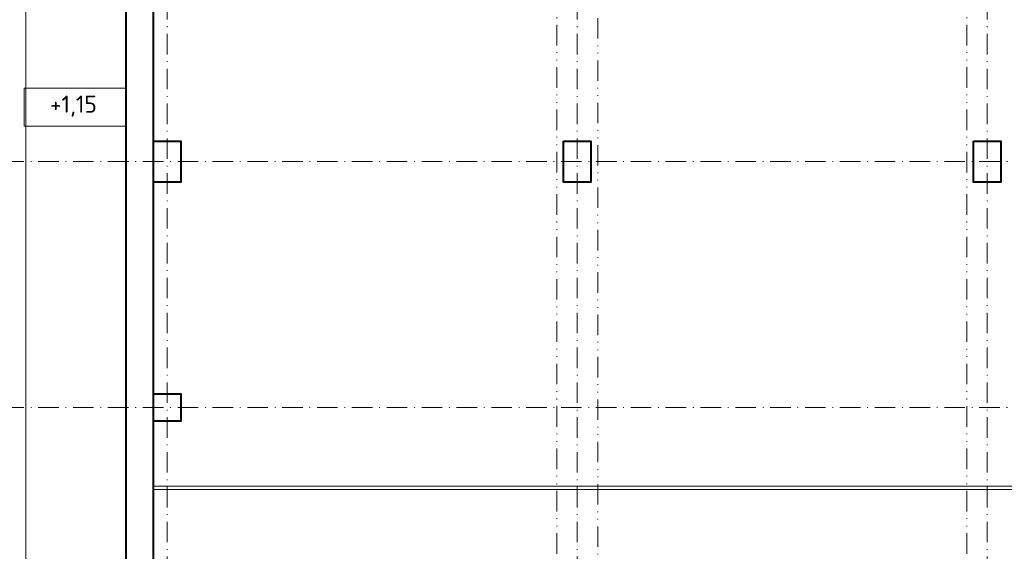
# Model space of a CAD drawing. Header units: metres. Extents: x -115250 to 1551995, y -140807 to 374743.
# Tile 50 of 205: x 40489 to 54897, y 60256 to 68035. Entities that reach past the tile are written whole.
import ezdxf

# ---------------------------------------------------------------- set-up
doc = ezdxf.new("R2010")
doc.units = ezdxf.units.M
doc.header["$LTSCALE"] = 100
doc.header["$PDMODE"] = 3
doc.header["$PDSIZE"] = 150
doc.linetypes.add('0102aČERCHOVANÁ', pattern=[5.1, 3, -1, 0.1, -1])
doc.linetypes.add('0103aDVOJČERCHOVANÁ', pattern=[6.2, 3, -1, 0.1, -1, 0.1, -1])
doc.layers.get('Defpoints').update_dxf_attribs({"lineweight": 9})
for name, color, linetype, lineweight in [('010-kota', 3, 'Continuous', 9), ('910-osa', 8, '0102aČERCHOVANÁ', 9), ('910-tenka', 4, 'Continuous', 15), ('910-tenka nad', 4, '0103aDVOJČERCHOVANÁ', 15), ('910-tlusta', 6, 'Continuous', 40)]:
    doc.layers.add(name, color=color, linetype=linetype, lineweight=lineweight)
doc.styles.add('ISOCPEUR', font='isocpeur.ttf')
doc.dimstyles.new('TSUNAMI_100', dxfattribs={"dimscale": 100, "dimtxt": 2, "dimasz": 1.5, "dimexe": 1, "dimexo": 2, "dimgap": 0.4, "dimtad": 1, "dimdec": 0, "dimrnd": 5, "dimzin": 0, "dimtxsty": 'ISOCPEUR', "dimblk1": 'ARCHTICK', "dimblk2": 'ARCHTICK', "dimsah": 1, "dimcen": 0.09, "dimdle": 1, "dimclrd": 256, "dimclre": 256, "dimclrt": 256, "dimadec": 0, "dimazin": 0, "dimtfac": 1, "dimtdec": 0, "dimtix": 1, "dimtmove": 1, "dimatfit": 3, "dimfxlon": 1, "dimtfill": 1, "dimtolj": 1, "dimtzin": 0, "dimarcsym": 0})

# ---------------------------------------------------------------- blocks, each defined once
blk = doc.blocks.new('_ARCHTICK')
at = {"color": 0, "linetype": 'ByBlock', "const_width": 0.15}
blk.add_lwpolyline([(-0.5, -0.5), (0.5, 0.5)], dxfattribs=at)
blk = doc.blocks.new('*D531')
at = {"layer": '010-kota', "lineweight": -2, "transparency": 16777216}
for p, q in [((38002, 58359), (38002, 73559)), ((38252, 73459), (37902, 73459)), ((38252, 58459), (37902, 58459))]:
    blk.add_line(p, q, dxfattribs=at)
at = {"layer": 'Defpoints', "color": 0, "transparency": 16777216}
for p in [(38002, 73459), (42947, 73459), (42947, 58459)]:
    blk.add_point(p, dxfattribs=at)
at = {"layer": '010-kota', "lineweight": -2, "transparency": 16777216, "xscale": 150, "yscale": 150, "zscale": 150}
for p, rotation in [((38002, 73459), 90), ((38002, 58459), 270)]:
    blk.add_blockref('_ARCHTICK', p, dxfattribs=dict(at, rotation=rotation))
at = {"layer": '010-kota', "transparency": 16777216, "insert": (37862, 65959), "char_height": 200, "attachment_point": 5, "rotation": 90, "style": 'ISOCPEUR', "bg_fill": 3, "box_fill_scale": 1.1, "bg_fill_color": 256, "bg_fill_true_color": 13158600, "bg_fill_transparency": 0}
blk.add_mtext('\\A1;15000', dxfattribs=at)

msp = doc.modelspace()

# ---------------------------------------------------------------- linework, layer by layer
at = {"layer": '910-osa'}
for p, q in [((42646.7, 55287.6), (42646.7, 76968.6)), ((48646.7, 55287.6), (48646.7, 76968.6)), ((54646.7, 55287.6), (54646.7, 76968.6)), ((40251.2, 65959.3), (114311.8, 65959.3)), ((40251.2, 62359.3), (90726.7, 62359.3))]:
    msp.add_line(p, q, dxfattribs=at)
at = {"layer": '910-tenka'}
msp.add_line((40576.7, 58459.3), (40576.7, 78229.3), dxfattribs=at)
msp.add_lwpolyline([(42446.7, 61159.3), (85476.7, 61159.3), (85476.7, 61209.3), (42446.7, 61209.3)], close=True, dxfattribs=at)
at = {"layer": '910-tenka nad', "linetype": '0103aDVOJČERCHOVANÁ'}
for p, q in [((48346.7, 58359.3), (48346.7, 73459.3)), ((48946.7, 58459.3), (48946.7, 73459.3)), ((54346.7, 58359.3), (54346.7, 73459.3))]:
    msp.add_line(p, q, dxfattribs=at)
at = {"layer": '910-tlusta'}
for p, q in [((42046.7, 58459.3), (42046.7, 73859.3)), ((42446.7, 58459.3), (42446.7, 73459.3))]:
    msp.add_line(p, q, dxfattribs=at)
for points in [[(42446.7, 66259.3), (42846.7, 66259.3), (42846.7, 65659.3), (42446.7, 65659.3)], [(42446.7, 62559.3), (42846.7, 62559.3), (42846.7, 62159.3), (42446.7, 62159.3)]]:
    msp.add_lwpolyline(points, dxfattribs=at)
for points in [[(48446.7, 66259.3), (48846.7, 66259.3), (48846.7, 65659.3), (48446.7, 65659.3)], [(54446.7, 66259.3), (54846.7, 66259.3), (54846.7, 65659.3), (54446.7, 65659.3)]]:
    msp.add_lwpolyline(points, close=True, dxfattribs=at)

# ---------------------------------------------------------------- next in the draw order: dimensions: what is measured, and where the dimension line sits
at = {"layer": '010-kota'}
dim = msp.add_linear_dim(base=(38002.3, 73459.3), p1=(42946.7, 58459.3), p2=(42946.7, 73459.3), angle=90, dimstyle='TSUNAMI_100', dxfattribs=at)
dim.commit()
dim.dimension.update_dxf_attribs({"geometry": '*D531', "text_midpoint": (37862.3, 65959.3)})

# ---------------------------------------------------------------- next in the draw order: linework, layer by layer
msp.add_lwpolyline([(40555.3, 66476.1), (42047.6, 66476.1), (42047.6, 67033.7), (40555.3, 67033.7)], close=True, dxfattribs=at)

# ---------------------------------------------------------------- next in the draw order: texts
at = {"layer": '010-kota', "insert": (40930.6, 66769.6), "char_height": 250, "attachment_point": 4, "style": 'ISOCPEUR'}
msp.add_mtext_dynamic_manual_height_columns('+1,15', width=7181.325, gutter_width=12.5, heights=[0], dxfattribs=at)

doc.saveas('drawing.dxf')
